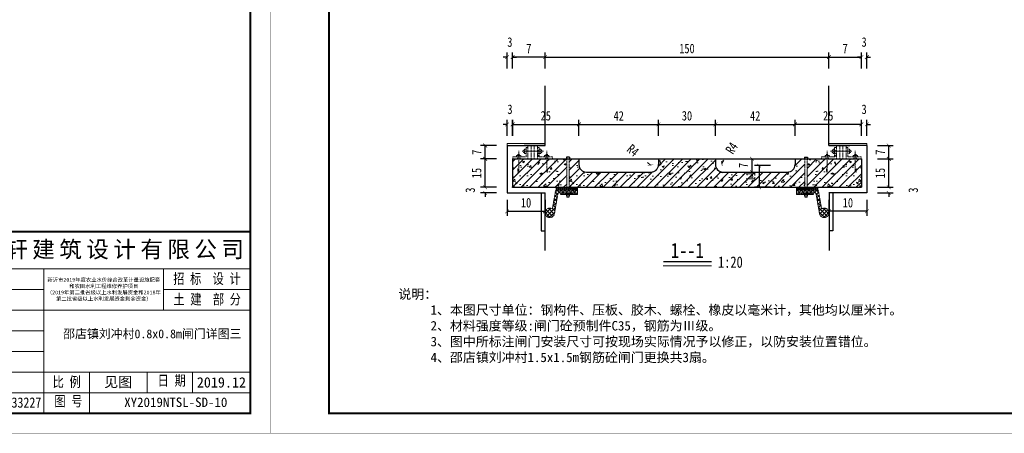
# Model space of a CAD drawing. Extents: x 36231 to 595326, y 3059 to 3871788.
# Tile 111 of 143: x 588297 to 588556, y 3866156 to 3866265. Entities that reach past the tile are written whole.
import ezdxf
from ezdxf.lldxf.tags import DXFTag

# ---------------------------------------------------------------- set-up
doc = ezdxf.new("R2010")
doc.units = 0
doc.header["$PDMODE"] = 32
doc.header["$PDSIZE"] = 0.2
doc.linetypes.add('HIDDEN', pattern=[0.375, 0.25, -0.125])
doc.layers.get('0').update_dxf_attribs({"linetype": 'CONTINUOUS'})
doc.layers.get('Defpoints').update_dxf_attribs({"linetype": 'CONTINUOUS'})
for name, color, linetype, lineweight in [('0.13文字', 3, 'CONTINUOUS', 13), ('BIAOZHU', 8, 'CONTINUOUS', 13), ('图框１', 5, 'CONTINUOUS', 60), ('文字', 7, 'CONTINUOUS', 15), ('文字层', 7, 'CONTINUOUS', 15), ('标注线', 7, 'CONTINUOUS', 18), ('粗实线', 1, 'CONTINUOUS', 40), ('细实线', 3, 'CONTINUOUS', 20), ('细线', 7, 'CONTINUOUS', 15), ('虚线', 251, 'HIDDEN', 15), ('轮廓线', 1, 'CONTINUOUS', 30), ('轮廓西线', 1, 'CONTINUOUS', 15)]:
    doc.layers.add(name, color=color, linetype=linetype, lineweight=lineweight)
doc.layers.add('图层4', color=255, linetype='CONTINUOUS')
doc.styles.add('-仿宋_GB2312', font='仿宋_GB2312_0.ttf')
doc.styles.add('HZTXT', font='仿宋_GB2312_0.ttf', dxfattribs={"width": 0.8, "height": 2.5})
doc.styles.add('LYJFS', font='times.ttf', dxfattribs={"width": 0.7})
tags = doc.linetypes.add('DASHDOT2', pattern=[0.5, 0.25, -0.125, 0, -0.125]).pattern_tags.tags
tags[10:11] = [DXFTag(74, 4), DXFTag(75, 0), DXFTag(340, '0'), DXFTag(46, 1.0), DXFTag(50, 0.0), DXFTag(44, 0.0), DXFTag(45, 0.0)]
tags[8:9] = [DXFTag(74, 4), DXFTag(75, 0), DXFTag(340, '0'), DXFTag(46, 1.0), DXFTag(50, 0.0), DXFTag(44, 0.0), DXFTag(45, 0.0)]
tags[6:7] = [DXFTag(74, 4), DXFTag(75, 0), DXFTag(340, '0'), DXFTag(46, 1.0), DXFTag(50, 0.0), DXFTag(44, 0.0), DXFTag(45, 0.0)]
tags[4:5] = [DXFTag(74, 4), DXFTag(75, 0), DXFTag(340, '0'), DXFTag(46, 1.0), DXFTag(50, 0.0), DXFTag(44, 0.0), DXFTag(45, 0.0)]
doc.dimstyles.new('工作室标准标注', dxfattribs={"dimtxt": 2.5, "dimasz": 1, "dimexe": 1.2, "dimexo": 1.5, "dimgap": 1, "dimtad": 1, "dimdec": 1, "dimzin": 0, "dimdsep": 46, "dimtxsty": 'HZTXT', "dimblk": 'ARCHTICK', "dimcen": 0.09, "dimadec": 0, "dimazin": 0, "dimtfac": 0.09, "dimtdec": 1, "dimtofl": 0, "dimtmove": 2, "dimatfit": 3, "dimldrblk": 'ARCHTICK', "dimfxl": 3, "dimfxlon": 1, "dimtolj": 1, "dimtzin": 0, "dimarcsym": 0})

# ---------------------------------------------------------------- blocks, each defined once
blk = doc.blocks.new('_ARCHTICK')
at = {"color": 0, "linetype": 'ByBlock', "const_width": 0.15}
blk.add_lwpolyline([(-0.5, -0.5), (0.5, 0.5)], dxfattribs=at)
blk = doc.blocks.new('*D1461')
at = {"layer": 'Defpoints', "color": 0, "lineweight": 13}
for p in [(588480.69, 3866225), (588481.77, 3866226.68)]:
    blk.add_point(p, dxfattribs=at)
at = {"layer": '细实线', "color": 0, "lineweight": -2}
for p, q in [((588481.77, 3866226.68), (588482.31, 3866227.52)), ((588480.6, 3866225), (588480.78, 3866225)), ((588480.69, 3866224.91), (588480.69, 3866225.09))]:
    blk.add_line(p, q, dxfattribs=at)
at = {"layer": '细实线', "color": 0, "lineweight": -2, "rotation": 237.3141806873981}
blk.add_blockref('_ARCHTICK', (588481.77, 3866226.68), dxfattribs=at)
at = {"layer": '细实线', "color": 0, "lineweight": 9, "insert": (588484.38, 3866230.75), "char_height": 2.5, "attachment_point": 5, "rotation": 57.3142, "style": 'HZTXT'}
blk.add_mtext('\\A1;R4', dxfattribs=at)
blk = doc.blocks.new('*D1462')
at = {"layer": 'Defpoints', "color": 0, "lineweight": 13}
for p in [(588462.98, 3866226.28), (588464.52, 3866225)]:
    blk.add_point(p, dxfattribs=at)
at = {"layer": '细实线', "color": 0, "lineweight": -2}
for p, q in [((588462.98, 3866226.28), (588462.21, 3866226.92)), ((588464.43, 3866225), (588464.61, 3866225)), ((588464.52, 3866224.91), (588464.52, 3866225.09))]:
    blk.add_line(p, q, dxfattribs=at)
at = {"layer": '细实线', "color": 0, "lineweight": -2, "rotation": 320.2444310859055}
blk.add_blockref('_ARCHTICK', (588462.98, 3866226.28), dxfattribs=at)
at = {"layer": '细实线', "color": 0, "lineweight": 9, "insert": (588458.35, 3866230.13), "char_height": 2.5, "attachment_point": 5, "rotation": 320.2444, "style": 'HZTXT'}
blk.add_mtext('\\A1;R4', dxfattribs=at)
blk = doc.blocks.new('*D1506')
at = {"layer": 'Defpoints', "color": 0, "lineweight": 13}
for p in [(588426.6, 3866220.41), (588419.37, 3866218.91), (588425.15, 3866218.91)]:
    blk.add_point(p, dxfattribs=at)
at = {"layer": '细实线', "color": 0, "lineweight": -2}
for p, q in [((588422.37, 3866220.41), (588418.17, 3866220.41)), ((588419.37, 3866220.41), (588419.37, 3866221.41)), ((588422.37, 3866218.91), (588418.17, 3866218.91)), ((588419.37, 3866218.91), (588419.37, 3866217.91))]:
    blk.add_line(p, q, dxfattribs=at)
for p, rotation in [((588419.37, 3866220.41), 270), ((588419.37, 3866218.91), 90)]:
    blk.add_blockref('_ARCHTICK', p, dxfattribs=dict(at, rotation=rotation))
at = {"layer": '细实线', "color": 0, "lineweight": 9, "insert": (588415.42, 3866219.66), "char_height": 2.5, "attachment_point": 5, "rotation": 90, "style": 'HZTXT'}
blk.add_mtext('\\A1;3', dxfattribs=at)
blk = doc.blocks.new('*D1465')
at = {"layer": 'Defpoints', "color": 0, "lineweight": 13}
for p in [(588426.6, 3866254.73), (588435.15, 3866231.41), (588426.6, 3866227.91)]:
    blk.add_point(p, dxfattribs=at)
at = {"layer": '细实线', "color": 0, "lineweight": -2}
for p, q in [((588426.6, 3866251.73), (588426.6, 3866255.93)), ((588435.15, 3866251.73), (588435.15, 3866255.93)), ((588435.15, 3866254.73), (588426.6, 3866254.73))]:
    blk.add_line(p, q, dxfattribs=at)
at = {"layer": '细实线', "color": 0, "lineweight": -2, "rotation": 180}
blk.add_blockref('_ARCHTICK', (588426.6, 3866254.73), dxfattribs=at)
at = {"layer": '细实线', "color": 0, "lineweight": -2}
blk.add_blockref('_ARCHTICK', (588435.15, 3866254.73), dxfattribs=at)
at = {"layer": '细实线', "color": 0, "lineweight": 9, "insert": (588430.88, 3866256.98), "char_height": 2.5, "attachment_point": 5, "style": 'HZTXT'}
blk.add_mtext('\\A1;7', dxfattribs=at)
blk = doc.blocks.new('*D1507')
at = {"layer": 'Defpoints', "color": 0, "lineweight": 13}
for p in [(588480.1, 3866227.91), (588482.1, 3866224.41), (588489.73, 3866224.41)]:
    blk.add_point(p, dxfattribs=at)
at = {"layer": '细实线', "color": 0, "lineweight": -2}
for p, q in [((588486.73, 3866227.91), (588490.93, 3866227.91)), ((588489.73, 3866227.91), (588489.73, 3866224.41)), ((588486.73, 3866224.41), (588490.93, 3866224.41))]:
    blk.add_line(p, q, dxfattribs=at)
for p, rotation in [((588489.73, 3866227.91), 90), ((588489.73, 3866224.41), 270)]:
    blk.add_blockref('_ARCHTICK', p, dxfattribs=dict(at, rotation=rotation))
at = {"layer": '细实线', "color": 0, "lineweight": 9, "insert": (588487.48, 3866226.16), "char_height": 2.5, "attachment_point": 5, "rotation": 90, "style": 'HZTXT'}
blk.add_mtext('\\A1;7', dxfattribs=at)
blk = doc.blocks.new('*D1484')
at = {"layer": 'Defpoints', "color": 0, "lineweight": 13}
for p in [(588426.6, 3866254.73), (588425.15, 3866231.41), (588426.6, 3866227.91)]:
    blk.add_point(p, dxfattribs=at)
at = {"layer": '细实线', "color": 0, "lineweight": -2}
for p, q in [((588425.15, 3866251.73), (588425.15, 3866255.93)), ((588426.6, 3866251.73), (588426.6, 3866255.93)), ((588425.15, 3866254.73), (588424.15, 3866254.73)), ((588426.6, 3866254.73), (588427.6, 3866254.73))]:
    blk.add_line(p, q, dxfattribs=at)
blk.add_blockref('_ARCHTICK', (588425.15, 3866254.73), dxfattribs=at)
at = {"layer": '细实线', "color": 0, "lineweight": -2, "rotation": 180}
blk.add_blockref('_ARCHTICK', (588426.6, 3866254.73), dxfattribs=at)
at = {"layer": '细实线', "color": 0, "lineweight": 9, "insert": (588425.88, 3866258.68), "char_height": 2.5, "attachment_point": 5, "style": 'HZTXT'}
blk.add_mtext('\\A1;3', dxfattribs=at)
blk = doc.blocks.new('*D1485')
at = {"layer": 'Defpoints', "color": 0, "lineweight": 13}
for p in [(588501.1, 3866237), (588501.1, 3866227.91), (588518.6, 3866227.91)]:
    blk.add_point(p, dxfattribs=at)
at = {"layer": '细实线', "color": 0, "lineweight": -2}
for p, q in [((588501.1, 3866234), (588501.1, 3866238.2)), ((588518.6, 3866234), (588518.6, 3866238.2)), ((588518.6, 3866237), (588501.1, 3866237))]:
    blk.add_line(p, q, dxfattribs=at)
at = {"layer": '细实线', "color": 0, "lineweight": -2, "rotation": 180}
blk.add_blockref('_ARCHTICK', (588501.1, 3866237), dxfattribs=at)
at = {"layer": '细实线', "color": 0, "lineweight": -2}
blk.add_blockref('_ARCHTICK', (588518.6, 3866237), dxfattribs=at)
at = {"layer": '细实线', "color": 0, "lineweight": 9, "insert": (588509.85, 3866239.25), "char_height": 2.5, "attachment_point": 5, "style": 'HZTXT'}
blk.add_mtext('\\A1;25', dxfattribs=at)
blk = doc.blocks.new('*D1539')
at = {"layer": 'Defpoints', "color": 0, "lineweight": 13}
for p in [(588510.05, 3866218.91), (588520.05, 3866218.91), (588510.05, 3866214.07)]:
    blk.add_point(p, dxfattribs=at)
at = {"layer": '细实线', "color": 0, "lineweight": -2}
for p, q in [((588510.05, 3866217.07), (588510.05, 3866212.87)), ((588520.05, 3866217.07), (588520.05, 3866212.87)), ((588520.05, 3866214.07), (588510.05, 3866214.07))]:
    blk.add_line(p, q, dxfattribs=at)
at = {"layer": '细实线', "color": 0, "lineweight": -2, "rotation": 180}
blk.add_blockref('_ARCHTICK', (588510.05, 3866214.07), dxfattribs=at)
at = {"layer": '细实线', "color": 0, "lineweight": -2}
blk.add_blockref('_ARCHTICK', (588520.05, 3866214.07), dxfattribs=at)
at = {"layer": '细实线', "color": 0, "lineweight": 9, "insert": (588515.05, 3866216.32), "char_height": 2.5, "attachment_point": 5, "style": 'HZTXT'}
blk.add_mtext('\\A1;10', dxfattribs=at)
blk = doc.blocks.new('*D1540')
at = {"layer": 'Defpoints', "color": 0, "lineweight": 13}
for p in [(588518.6, 3866220.41), (588520.05, 3866218.91), (588525.83, 3866218.91)]:
    blk.add_point(p, dxfattribs=at)
at = {"layer": '细实线', "color": 0, "lineweight": -2}
for p, q in [((588522.83, 3866220.41), (588527.03, 3866220.41)), ((588525.83, 3866220.41), (588525.83, 3866221.41)), ((588522.83, 3866218.91), (588527.03, 3866218.91)), ((588525.83, 3866218.91), (588525.83, 3866217.91))]:
    blk.add_line(p, q, dxfattribs=at)
for p, rotation in [((588525.83, 3866220.41), 270), ((588525.83, 3866218.91), 90)]:
    blk.add_blockref('_ARCHTICK', p, dxfattribs=dict(at, rotation=rotation))
at = {"layer": '细实线', "color": 0, "lineweight": 9, "insert": (588532.28, 3866219.66), "char_height": 2.5, "attachment_point": 5, "rotation": 90, "style": 'HZTXT'}
blk.add_mtext('\\A1;3', dxfattribs=at)
blk = doc.blocks.new('*D1486')
at = {"layer": 'Defpoints', "color": 0, "lineweight": 13}
for p in [(588518.6, 3866254.73), (588510.05, 3866231.41), (588518.6, 3866227.91)]:
    blk.add_point(p, dxfattribs=at)
at = {"layer": '细实线', "color": 0, "lineweight": -2}
for p, q in [((588510.05, 3866251.73), (588510.05, 3866255.93)), ((588518.6, 3866251.73), (588518.6, 3866255.93)), ((588510.05, 3866254.73), (588518.6, 3866254.73))]:
    blk.add_line(p, q, dxfattribs=at)
at = {"layer": '细实线', "color": 0, "lineweight": -2, "rotation": 180}
blk.add_blockref('_ARCHTICK', (588510.05, 3866254.73), dxfattribs=at)
at = {"layer": '细实线', "color": 0, "lineweight": -2}
blk.add_blockref('_ARCHTICK', (588518.6, 3866254.73), dxfattribs=at)
at = {"layer": '细实线', "color": 0, "lineweight": 9, "insert": (588514.33, 3866256.98), "char_height": 2.5, "attachment_point": 5, "style": 'HZTXT'}
blk.add_mtext('\\A1;7', dxfattribs=at)
blk = doc.blocks.new('*D1488')
at = {"layer": 'Defpoints', "color": 0, "lineweight": 13}
for p in [(588518.6, 3866254.73), (588520.05, 3866231.41), (588518.6, 3866227.91)]:
    blk.add_point(p, dxfattribs=at)
at = {"layer": '细实线', "color": 0, "lineweight": -2}
for p, q in [((588518.6, 3866251.73), (588518.6, 3866255.93)), ((588520.05, 3866251.73), (588520.05, 3866255.93)), ((588518.6, 3866254.73), (588517.6, 3866254.73)), ((588520.05, 3866254.73), (588521.05, 3866254.73))]:
    blk.add_line(p, q, dxfattribs=at)
blk.add_blockref('_ARCHTICK', (588518.6, 3866254.73), dxfattribs=at)
at = {"layer": '细实线', "color": 0, "lineweight": -2, "rotation": 180}
blk.add_blockref('_ARCHTICK', (588520.05, 3866254.73), dxfattribs=at)
at = {"layer": '细实线', "color": 0, "lineweight": 9, "insert": (588519.33, 3866258.68), "char_height": 2.5, "attachment_point": 5, "style": 'HZTXT'}
blk.add_mtext('\\A1;3', dxfattribs=at)
blk = doc.blocks.new('*D1489')
at = {"layer": 'Defpoints', "color": 0, "lineweight": 13}
for p in [(588520.05, 3866237), (588520.05, 3866231.41), (588518.6, 3866227.91)]:
    blk.add_point(p, dxfattribs=at)
at = {"layer": '细实线', "color": 0, "lineweight": -2}
for p, q in [((588518.6, 3866234), (588518.6, 3866238.2)), ((588520.05, 3866234), (588520.05, 3866238.2)), ((588518.6, 3866237), (588517.6, 3866237)), ((588520.05, 3866237), (588521.05, 3866237))]:
    blk.add_line(p, q, dxfattribs=at)
blk.add_blockref('_ARCHTICK', (588518.6, 3866237), dxfattribs=at)
at = {"layer": '细实线', "color": 0, "lineweight": -2, "rotation": 180}
blk.add_blockref('_ARCHTICK', (588520.05, 3866237), dxfattribs=at)
at = {"layer": '细实线', "color": 0, "lineweight": 9, "insert": (588519.33, 3866240.95), "char_height": 2.5, "attachment_point": 5, "style": 'HZTXT'}
blk.add_mtext('\\A1;3', dxfattribs=at)
blk = doc.blocks.new('*D1490')
at = {"layer": 'Defpoints', "color": 0, "lineweight": 13}
for p in [(588426.65, 3866237), (588425.15, 3866231.41), (588426.65, 3866227.91)]:
    blk.add_point(p, dxfattribs=at)
at = {"layer": '细实线', "color": 0, "lineweight": -2}
for p, q in [((588425.15, 3866234), (588425.15, 3866238.2)), ((588426.65, 3866234), (588426.65, 3866238.2)), ((588425.15, 3866237), (588424.15, 3866237)), ((588426.65, 3866237), (588427.65, 3866237))]:
    blk.add_line(p, q, dxfattribs=at)
blk.add_blockref('_ARCHTICK', (588425.15, 3866237), dxfattribs=at)
at = {"layer": '细实线', "color": 0, "lineweight": -2, "rotation": 180}
blk.add_blockref('_ARCHTICK', (588426.65, 3866237), dxfattribs=at)
at = {"layer": '细实线', "color": 0, "lineweight": 9, "insert": (588425.9, 3866240.95), "char_height": 2.5, "attachment_point": 5, "style": 'HZTXT'}
blk.add_mtext('\\A1;3', dxfattribs=at)
blk = doc.blocks.new('*D1542')
at = {"layer": 'Defpoints', "color": 0, "lineweight": 13}
for p in [(588501.08, 3866226.11), (588491.64, 3866220.41), (588518.6, 3866220.41)]:
    blk.add_point(p, dxfattribs=at)
at = {"layer": '细实线', "color": 0, "lineweight": -2}
for p, q in [((588494.64, 3866226.11), (588490.44, 3866226.11)), ((588491.64, 3866226.11), (588491.64, 3866220.41)), ((588494.64, 3866220.41), (588490.44, 3866220.41))]:
    blk.add_line(p, q, dxfattribs=at)
for p, rotation in [((588491.64, 3866226.11), 90), ((588491.64, 3866220.41), 270)]:
    blk.add_blockref('_ARCHTICK', p, dxfattribs=dict(at, rotation=rotation))
at = {"layer": '细实线', "color": 0, "lineweight": 9, "insert": (588489.39, 3866223.26), "char_height": 2.5, "attachment_point": 5, "rotation": 90, "style": 'HZTXT'}
blk.add_mtext('\\A1;11', dxfattribs=at)
blk = doc.blocks.new('eesz')
at = {"layer": '图框１', "color": 7, "const_width": 0.467}
blk.add_lwpolyline([(25244.5, -497.6), (25244.5, -1980.6), (27344.5, -1980.6), (27344.5, -497.6)], close=True, dxfattribs=at)
blk.add_lwpolyline([(25244.5, -497.6), (25244.5, -1980.6), (27344.5, -1980.6), (27344.5, -497.6)], close=True, dxfattribs=at)
at = {"layer": '图框１', "color": 5, "const_width": 0.467}
blk.add_lwpolyline([(25244.5, -497.6), (25244.5, -1980.6), (27344.5, -1980.6), (27344.5, -497.6)], close=True, dxfattribs=at)
at = {"layer": '图框１', "color": 7}
blk.add_lwpolyline([(25322.3, -518.3, 3.11, 3.11, 0), (27318.5, -518.3, 2.59, 2.59, 0), (27318.5, -1954.6, 2.59, 2.59, 0), (25322.3, -1954.6, 2.59, 2.59, 0)], format="xyseb", close=True, dxfattribs=at)
blk.add_lwpolyline([(25322.3, -518.3, 3.11, 3.11, 0), (27318.5, -518.3, 2.59, 2.59, 0), (27318.5, -1954.6, 2.59, 2.59, 0), (25322.3, -1954.6, 2.59, 2.59, 0)], format="xyseb", close=True, dxfattribs=at)
at = {"layer": '图框１', "color": 5}
blk.add_lwpolyline([(25322.3, -518.3, 3.11, 3.11, 0), (27318.5, -518.3, 2.59, 2.59, 0), (27318.5, -1954.6, 2.59, 2.59, 0), (25322.3, -1954.6, 2.59, 2.59, 0)], format="xyseb", close=True, dxfattribs=at)
at = {"layer": '细线', "color": 7}
for p, q in [((26850.3, -1715.1), (27318.5, -1715.1)), ((26850.3, -1764.1), (27318.5, -1764.1)), ((27046.3, -1764.1), (27046.3, -1954.6)), ((27204.2, -1764.1), (27204.2, -1818.5)), ((26850.3, -1791.3), (27046.3, -1791.3)), ((27204.2, -1791.3), (27318.5, -1791.3)), ((26850.3, -1818.5), (27318.5, -1818.5)), ((26850.3, -1845.7), (27046.3, -1845.7)), ((26850.3, -1873), (27046.3, -1873)), ((26850.3, -1900.2), (27318.5, -1900.2)), ((27106.2, -1900.2), (27106.2, -1954.6)), ((27182.4, -1900.2), (27182.4, -1927.4)), ((27242.3, -1900.2), (27242.3, -1927.4)), ((26850.3, -1927.4), (27318.5, -1927.4))]:
    blk.add_line(p, q, dxfattribs=at)
at = {"layer": '细线', "color": 7, "const_width": 2.72}
blk.add_lwpolyline([(27318.5, -1715.1), (26850.3, -1715.1), (26850.3, -1954.6)], dxfattribs=at)
at = {"layer": '文字', "color": 7, "line_spacing_factor": 0.5, "style": '-仿宋_GB2312'}
for s, insert, char_height, width, attachment_point in [('{\\fSimSun|b0|i0|c134|p2;\\T1.2;\\C256;四川万鼎轩建筑设计有限公司}', (27084.4, -1739.6), 21.778, 468.222, 5), ('{\\W0.8;招 标  设 计}', (27261.3, -1777.7), 13.611, 114.153, 5), ('{\\W0.8;土 建  部 分}', (27261.7, -1804.9), 13.611, 114.902, 5), ('{\\W0.8;比 例}', (27076.3, -1913.8), 13.611, 59.889, 5), ('见图', (27144.3, -1913.8), 13.61, 76.222, 5), ('{\\W0.8;日 期}', (27196.2, -1904.4), 13.611, 54.508, 1), ('2019.12', (27280.4, -1913.8), 13.61, 76.222, 5), ('{\\W0.85;设计证书编号：A251033227}', (26948.3, -1941), 13.611, 196, 5), ('{\\W0.8;图 号}', (27060.1, -1931.7), 13.611, 54.508, 1)]:
    blk.add_mtext(s, dxfattribs=dict(at, insert=insert, char_height=char_height, width=width, attachment_point=attachment_point))
at = {"layer": '文字', "color": 7, "insert": (27125.3, -1791.3), "char_height": 5, "width": 157.889, "attachment_point": 5, "style": '-仿宋_GB2312'}
blk.add_mtext('新沂市2019年度农业水价综合改革计量设施配套\\P和农田水利工程维修养护项目\\P（2019年第二批省级以上水利发展资金和2018年\\P第二批省级以上水利发展资金剩余资金）', dxfattribs=at)

msp = doc.modelspace()

# ---------------------------------------------------------------- hatches: boundary and pattern name
at = {"layer": 'BIAOZHU'}
h = msp.add_hatch(dxfattribs=at)
h.set_pattern_fill('AR-CONC', color=256, scale=0.03, style=0)
h.set_pattern_definition([(50, (588426.6012, 3866220.4123), (5.4655, -0.4782), [0.5715, -6.2865]), (355, (588426.601, 3866220.4123), (-1.0573, 5.7317), [0.4572, -5.0292]), (100.45, (588427.0567, 3866220.3724), (4.4083, 5.2535), [0.4857, -5.3427]), (46.184, (588426.601, 3866221.936), (8.1324, -1.2613), [0.8572, -9.4297]), (96.636, (588427.279, 3866221.831), (7.122, 7.4228), [0.7286, -8.014]), (351.184, (588426.601, 3866221.936), (7.122, 7.4228), [0.6858, -7.5438]), (21, (588427.3632, 3866221.5553), (4.5484, -3.068), [0.5715, -6.2865]), (326, (588427.363, 3866221.5553), (1.854, 5.5256), [0.4572, -5.0292]), (71.45, (588427.7423, 3866221.2996), (6.4025, 2.4577), [0.4857, -5.3427]), (37.5, (588426.6012, 3866220.4123), (0.09266, 2.53665), [0, -4.96824, 0, -5.1054, 0, -5.04825]), (7.5, (588426.6012, 3866220.4123), (2.0046, 3.0054), [0, -2.91084, 0, -4.85394, 0, -1.92405]), (327.5, (588424.902, 3866220.4123), (4.06772, -0.17186), [0, -1.905, 0, -5.9436, 0, -7.8867]), (317.5, (588424.14, 3866220.4123), (4.4439, 0.7628), [0, -2.4765, 0, -3.94716, 0, -5.6007])])
h.paths.add_polyline_path([(588440.92, 3866220.41), (588440.92, 3866227.91), (588426.6, 3866227.91), (588426.6, 3866220.41)])
h = msp.add_hatch(dxfattribs=at)
h.set_pattern_fill('AR-CONC', color=256, scale=0.03, style=0)
h.set_pattern_definition([(50, (588441.517, 3866220.4123), (5.46554, -0.47817), [0.5715, -6.2865]), (355, (588441.517, 3866220.4123), (-1.0573, 5.7317), [0.4572, -5.0292]), (100.451, (588441.9724, 3866220.3724), (4.40828, 5.2535), [0.4857, -5.3427]), (46.184, (588441.517, 3866221.936), (8.1324, -1.2613), [0.85725, -9.42975]), (96.636, (588442.195, 3866221.831), (7.1221, 7.4228), [0.72855, -8.01405]), (351.184, (588441.517, 3866221.936), (7.1221, 7.4228), [0.6858, -7.5438]), (21, (588442.279, 3866221.5553), (4.54845, -3.06797), [0.5715, -6.2865]), (326, (588442.279, 3866221.5553), (1.85406, 5.52564), [0.4572, -5.0292]), (71.451, (588442.658, 3866221.2996), (6.4025, 2.4577), [0.4857, -5.3427]), (37.5, (588441.517, 3866220.4123), (0.09266, 2.53665), [0, -4.96824, 0, -5.1054, 0, -5.04825]), (7.5, (588441.517, 3866220.4123), (2.00459, 3.00542), [0, -2.91084, 0, -4.85394, 0, -1.92405]), (327.5, (588439.8177, 3866220.4123), (4.06772, -0.17186), [0, -1.905, 0, -5.9436, 0, -7.8867]), (317.5, (588439.0557, 3866220.4123), (4.44388, 0.7628), [0, -2.4765, 0, -3.94716, 0, -5.6007])])
h.paths.add_polyline_path([(588503.69, 3866220.41), (588503.69, 3866227.91), (588501.1, 3866227.91), (588501.1, 3866226.41, -0.414214), (588499.1, 3866224.41), (588482.1, 3866224.41, -0.414214), (588480.1, 3866226.41), (588480.1, 3866227.91), (588465.1, 3866227.91), (588465.1, 3866226.41, -0.414214), (588463.1, 3866224.41), (588446.1, 3866224.41, -0.414214), (588444.1, 3866226.41), (588444.1, 3866227.91), (588441.52, 3866227.91), (588441.52, 3866220.41), (588443.72, 3866220.41)])
h = msp.add_hatch(dxfattribs=at)
h.set_pattern_fill('AR-CONC', color=256, scale=0.03, style=0)
h.set_pattern_definition([(130, (588518.6012, 3866220.4123), (-5.4655, -0.4782), [0.5715, -6.2865]), (185, (588518.601, 3866220.4123), (1.0573, 5.7317), [0.4572, -5.0292]), (79.55, (588518.146, 3866220.3724), (-4.4083, 5.2535), [0.4857, -5.3427]), (133.816, (588518.601, 3866221.936), (-8.1324, -1.2613), [0.8572, -9.4297]), (83.364, (588517.9235, 3866221.831), (-7.122, 7.4228), [0.7286, -8.014]), (188.816, (588518.601, 3866221.936), (-7.122, 7.4228), [0.6858, -7.5438]), (159, (588517.8392, 3866221.5553), (-4.5484, -3.068), [0.5715, -6.2865]), (214, (588517.839, 3866221.5553), (-1.854, 5.5256), [0.4572, -5.0292]), (108.55, (588517.46, 3866221.2996), (-6.4025, 2.4577), [0.4857, -5.3427]), (142.5, (588518.6012, 3866220.4123), (-0.09266, 2.53665), [0, -4.96824, 0, -5.1054, 0, -5.04825]), (172.5, (588518.6012, 3866220.4123), (-2.0046, 3.0054), [0, -2.91084, 0, -4.85394, 0, -1.92405]), (212.5, (588520.3005, 3866220.4123), (-4.06772, -0.17186), [0, -1.905, 0, -5.9436, 0, -7.8867]), (222.5, (588521.0625, 3866220.4123), (-4.4439, 0.7628), [0, -2.4765, 0, -3.94716, 0, -5.6007])])
h.paths.add_polyline_path([(588504.29, 3866220.41), (588504.29, 3866227.91), (588518.6, 3866227.91), (588518.6, 3866220.41)])
at = {"layer": '细实线', "lineweight": 13}
h = msp.add_hatch(dxfattribs=at)
h.set_pattern_fill('ANSI31', color=8, scale=0.5, style=0)
h.set_pattern_definition([(45, (588426.6012, 3866220.4123), (-1.12253, 1.12253), [])])
h.paths.add_polyline_path([(588440.92, 3866220.41), (588440.92, 3866227.91), (588426.6, 3866227.91), (588426.6, 3866220.41)])
h = msp.add_hatch(dxfattribs=at)
h.set_pattern_fill('ANSI31', color=8, scale=0.5, style=0)
h.set_pattern_definition([(45, (588441.5169, 3866220.4123), (-1.122532, 1.122532), [])])
h.paths.add_polyline_path([(588503.69, 3866220.41), (588503.69, 3866227.91), (588501.1, 3866227.91), (588501.1, 3866226.41, -0.414214), (588499.1, 3866224.41), (588482.1, 3866224.41, -0.414214), (588480.1, 3866226.41), (588480.1, 3866227.91), (588465.1, 3866227.91), (588465.1, 3866226.41, -0.414214), (588463.1, 3866224.41), (588446.1, 3866224.41, -0.414214), (588444.1, 3866226.41), (588444.1, 3866227.91), (588441.52, 3866227.91), (588441.52, 3866220.41), (588443.72, 3866220.41)])
h = msp.add_hatch(dxfattribs=at)
h.set_pattern_fill('ANSI31', color=8, scale=0.5, style=0)
h.set_pattern_definition([(45, (590772.8679, 3868363.7537), (-1.122532, 1.122532), [])])
h.paths.add_polyline_path([(588504.29, 3866220.41), (588504.29, 3866227.91), (588518.6, 3866227.91), (588518.6, 3866220.41)])
at = {"layer": '虚线', "ltscale": 0.1}
h = msp.add_hatch(dxfattribs=at)
h.set_pattern_fill('ANSI31', scale=0.15, angle=90, style=0)
h.set_pattern_definition([(135, (587362.94498, 3865488.7082), (-0.3367596, -0.3367596), [])])
h.paths.add_polyline_path([(588433.65, 3866230.41), (588433.15, 3866230.41), (588433.15, 3866228.41), (588433.65, 3866228.41)])
h = msp.add_hatch(dxfattribs=at)
h.set_pattern_fill('ANSI31', scale=0.15, angle=90, style=0)
h.set_pattern_definition([(45, (589582.2575, 3865488.7082), (0.3367596, -0.3367596), [])])
h.paths.add_polyline_path([(588511.55, 3866230.41), (588512.05, 3866230.41), (588512.05, 3866228.41), (588511.55, 3866228.41)])
h = msp.add_hatch(dxfattribs=at)
h.set_pattern_fill('ANSI37', scale=0.45, angle=180, style=0)
h.set_pattern_definition([(135, (585127.2105, 3865605.8655), (0.5051394, 0.5051394), []), (45, (585127.2105, 3865605.8655), (0.5051394, -0.5051394), [])])
h.paths.add_polyline_path([(588437.63, 3866213.45, -3.353267), (588437.09, 3866214.7), (588437.97, 3866219.66), (588443.72, 3866219.66), (588443.72, 3866218.91), (588438.6, 3866218.91)])
h = msp.add_hatch(dxfattribs=at)
h.set_pattern_fill('_USER', scale=0.375, angle=135, style=0, double=1, pattern_type=0)
h.set_pattern_definition([(225, (587091.76506, 3865752.7232), (-0.26516504, 0.26516504), []), (135, (587091.76506, 3865752.7232), (0.26516504, 0.26516504), [])])
h.paths.add_polyline_path([(588438.12, 3866219.66), (588438.12, 3866220.41), (588443.72, 3866220.41), (588443.72, 3866219.66)])
h = msp.add_hatch(dxfattribs=at)
h.set_pattern_fill('_USER', scale=0.375, angle=135, style=0, double=1, pattern_type=0)
h.set_pattern_definition([(315, (589853.43743, 3865752.7232), (0.26516504, 0.26516504), []), (45, (589853.43743, 3865752.7232), (-0.26516504, 0.26516504), [])])
h.paths.add_polyline_path([(588507.09, 3866219.66), (588507.09, 3866220.41), (588501.49, 3866220.41), (588501.49, 3866219.66)])
h = msp.add_hatch(dxfattribs=at)
h.set_pattern_fill('ANSI37', scale=0.45, angle=180, style=0)
h.set_pattern_definition([(45, (591817.992, 3865605.8655), (-0.5051394, 0.5051394), []), (135, (591817.992, 3865605.8655), (-0.5051394, -0.5051394), [])])
h.paths.add_polyline_path([(588507.57, 3866213.45, 3.353267), (588508.11, 3866214.7), (588507.24, 3866219.66), (588501.49, 3866219.66), (588501.49, 3866218.91), (588506.61, 3866218.91)])
h = msp.add_hatch(dxfattribs=at)
h.set_pattern_fill('ANSI31', scale=0.1, angle=180, style=0)
h.set_pattern_definition([(135, (587091.76506, 3865754.86243), (0.2245064, 0.2245064), [])])
h.paths.add_polyline_path([(588443.72, 3866218.51), (588439.22, 3866218.51), (588439.22, 3866218.91), (588443.72, 3866218.91)])
h = msp.add_hatch(dxfattribs=at)
h.set_pattern_fill('ANSI31', scale=0.1, angle=180, style=0)
h.set_pattern_definition([(45, (589853.43743, 3865754.86243), (-0.2245064, 0.2245064), [])])
h.paths.add_polyline_path([(588501.49, 3866218.51), (588505.99, 3866218.51), (588505.99, 3866218.91), (588501.49, 3866218.91)])

# ---------------------------------------------------------------- linework, layer by layer
at = {"color": 7}
for p, q in [((588434.15, 3866218.91), (588434.15, 3866208.91)), ((588511.05, 3866218.91), (588511.05, 3866208.91)), ((588434.15, 3866208.91), (588435.15, 3866208.91)), ((588511.05, 3866208.91), (588510.05, 3866208.91))]:
    msp.add_line(p, q, dxfattribs=at)
at = {"layer": '图层4', "color": 7}
for p, q in [((588440.82, 3866228.31), (588440.82, 3866227.91)), ((588441.62, 3866228.31), (588440.82, 3866228.31)), ((588441.62, 3866228.31), (588441.62, 3866227.91)), ((588503.59, 3866228.31), (588504.39, 3866228.31)), ((588503.59, 3866228.31), (588503.59, 3866227.91)), ((588504.39, 3866228.31), (588504.39, 3866227.91))]:
    msp.add_line(p, q, dxfattribs=at)
at = {"layer": '标注线', "color": 7}
msp.add_line((588466.36, 3866199.73), (588479.07, 3866199.73), dxfattribs=at)
at = {"layer": '标注线', "color": 7, "const_width": 0.4}
msp.add_lwpolyline([(588466.36, 3866200.81), (588479.07, 3866200.81)], dxfattribs=at)
at = {"layer": '细实线', "color": 1, "linetype": 'DASHDOT2', "ltscale": 2}
for p, q in [((588434.74, 3866229.91), (588429.15, 3866229.91)), ((588510.47, 3866229.91), (588516.06, 3866229.91))]:
    msp.add_line(p, q, dxfattribs=at)
at = {"layer": '虚线', "color": 7, "ltscale": 0.1}
for p, q in [((588428.21, 3866229.99), (588428.21, 3866224.5)), ((588429.47, 3866229.6), (588429.47, 3866230.22)), ((588429.75, 3866230.22), (588429.47, 3866230.22)), ((588429.75, 3866230.47), (588430.15, 3866230.47)), ((588429.75, 3866229.35), (588429.75, 3866230.47)), ((588430.15, 3866228.41), (588430.15, 3866230.91)), ((588430.65, 3866230.91), (588430.15, 3866230.91)), ((588430.65, 3866227.91), (588430.65, 3866231.41)), ((588431.48, 3866231.41), (588431.48, 3866227.91)), ((588432.32, 3866231.41), (588432.32, 3866227.91)), ((588433.15, 3866227.91), (588433.15, 3866231.41)), ((588433.15, 3866230.91), (588433.65, 3866230.91)), ((588433.65, 3866228.41), (588433.65, 3866230.91)), ((588434.05, 3866230.47), (588433.65, 3866230.47)), ((588434.05, 3866229.35), (588434.05, 3866230.47)), ((588434.05, 3866230.22), (588434.33, 3866230.22)), ((588434.33, 3866229.6), (588434.33, 3866230.22)), ((588435.59, 3866229.99), (588435.59, 3866224.5)), ((588509.61, 3866229.99), (588509.61, 3866224.5)), ((588510.87, 3866229.6), (588510.87, 3866230.22)), ((588511.15, 3866230.22), (588510.87, 3866230.22)), ((588511.15, 3866230.47), (588511.55, 3866230.47)), ((588511.15, 3866229.35), (588511.15, 3866230.47)), ((588512.05, 3866230.91), (588511.55, 3866230.91)), ((588511.55, 3866228.41), (588511.55, 3866230.91)), ((588512.05, 3866227.91), (588512.05, 3866231.41)), ((588512.88, 3866231.41), (588512.88, 3866227.91)), ((588513.72, 3866231.41), (588513.72, 3866227.91)), ((588514.55, 3866227.91), (588514.55, 3866231.41)), ((588514.55, 3866230.91), (588515.05, 3866230.91)), ((588515.05, 3866228.41), (588515.05, 3866230.91)), ((588515.45, 3866230.47), (588515.05, 3866230.47)), ((588515.45, 3866229.35), (588515.45, 3866230.47)), ((588515.45, 3866230.22), (588515.73, 3866230.22)), ((588515.73, 3866229.6), (588515.73, 3866230.22)), ((588516.99, 3866229.99), (588516.99, 3866224.5)), ((588430.15, 3866228.41), (588426.65, 3866228.41)), ((588426.65, 3866227.91), (588426.65, 3866228.41)), ((588427.65, 3866228.81), (588427.65, 3866228.41)), ((588427.65, 3866228.81), (588428.78, 3866228.81)), ((588427.65, 3866228.41), (588428.78, 3866228.41)), ((588427.86, 3866227.91), (588427.86, 3866228.41)), ((588427.86, 3866227.91), (588427.86, 3866228.41)), ((588427.9, 3866229.09), (588428.53, 3866229.09)), ((588427.9, 3866228.81), (588427.9, 3866229.09)), ((588428.53, 3866228.81), (588428.53, 3866229.09)), ((588428.56, 3866227.91), (588428.56, 3866228.41)), ((588428.78, 3866228.81), (588428.78, 3866228.41)), ((588429.75, 3866229.6), (588429.47, 3866229.6)), ((588429.75, 3866229.35), (588430.15, 3866229.35)), ((588434.05, 3866229.35), (588433.65, 3866229.35)), ((588433.65, 3866228.41), (588437.15, 3866228.41)), ((588434.05, 3866229.6), (588434.33, 3866229.6)), ((588435.03, 3866228.81), (588435.03, 3866228.41)), ((588436.15, 3866228.81), (588435.03, 3866228.81)), ((588436.15, 3866228.41), (588435.03, 3866228.41)), ((588435.24, 3866227.91), (588435.24, 3866228.41)), ((588435.9, 3866229.09), (588435.28, 3866229.09)), ((588435.28, 3866228.81), (588435.28, 3866229.09)), ((588435.9, 3866228.81), (588435.9, 3866229.09)), ((588435.94, 3866227.91), (588435.94, 3866228.41)), ((588435.94, 3866227.91), (588435.94, 3866228.41)), ((588436.15, 3866228.81), (588436.15, 3866228.41)), ((588436.35, 3866227.51), (588436.35, 3866227.51)), ((588437.15, 3866227.91), (588437.15, 3866228.41)), ((588440.92, 3866227.91), (588440.92, 3866220.41)), ((588441.52, 3866227.91), (588441.52, 3866220.41)), ((588503.69, 3866227.91), (588503.69, 3866220.41)), ((588504.29, 3866227.91), (588504.29, 3866220.41)), ((588508.05, 3866227.91), (588508.05, 3866228.41)), ((588511.55, 3866228.41), (588508.05, 3866228.41)), ((588508.86, 3866227.51), (588508.86, 3866227.51)), ((588509.05, 3866228.81), (588509.05, 3866228.41)), ((588509.05, 3866228.81), (588510.18, 3866228.81)), ((588509.05, 3866228.41), (588510.18, 3866228.41)), ((588509.26, 3866227.91), (588509.26, 3866228.41)), ((588509.26, 3866227.91), (588509.26, 3866228.41)), ((588509.3, 3866229.09), (588509.93, 3866229.09)), ((588509.3, 3866228.81), (588509.3, 3866229.09)), ((588509.93, 3866228.81), (588509.93, 3866229.09)), ((588509.96, 3866227.91), (588509.96, 3866228.41)), ((588510.18, 3866228.81), (588510.18, 3866228.41)), ((588511.15, 3866229.6), (588510.87, 3866229.6)), ((588511.15, 3866229.35), (588511.55, 3866229.35)), ((588515.45, 3866229.35), (588515.05, 3866229.35)), ((588515.05, 3866228.41), (588518.55, 3866228.41)), ((588515.45, 3866229.6), (588515.73, 3866229.6)), ((588516.43, 3866228.81), (588516.43, 3866228.41)), ((588517.55, 3866228.81), (588516.43, 3866228.81)), ((588517.55, 3866228.41), (588516.43, 3866228.41)), ((588516.64, 3866227.91), (588516.64, 3866228.41)), ((588517.3, 3866229.09), (588516.68, 3866229.09)), ((588516.68, 3866228.81), (588516.68, 3866229.09)), ((588517.3, 3866228.81), (588517.3, 3866229.09)), ((588517.34, 3866227.91), (588517.34, 3866228.41)), ((588517.34, 3866227.91), (588517.34, 3866228.41)), ((588517.55, 3866228.81), (588517.55, 3866228.41)), ((588518.55, 3866227.91), (588518.55, 3866228.41)), ((588428, 3866224.5), (588428, 3866225.48)), ((588435.8, 3866224.5), (588435.8, 3866225.48)), ((588509.4, 3866224.5), (588509.4, 3866225.48)), ((588517.2, 3866224.5), (588517.2, 3866225.48)), ((588437.09, 3866214.7), (588437.97, 3866219.66)), ((588443.72, 3866219.66), (588437.97, 3866219.66)), ((588438.12, 3866220.41), (588438.12, 3866219.66)), ((588443.72, 3866220.41), (588438.12, 3866220.41)), ((588438.12, 3866219.66), (588443.72, 3866219.66)), ((588443.72, 3866219.66), (588443.72, 3866220.41)), ((588443.72, 3866218.51), (588443.72, 3866219.66)), ((588501.49, 3866220.41), (588507.09, 3866220.41)), ((588501.49, 3866219.66), (588501.49, 3866220.41)), ((588501.49, 3866218.51), (588501.49, 3866219.66)), ((588501.49, 3866219.66), (588507.24, 3866219.66)), ((588507.09, 3866219.66), (588501.49, 3866219.66)), ((588507.09, 3866220.41), (588507.09, 3866219.66)), ((588508.11, 3866214.7), (588507.24, 3866219.66)), ((588437.63, 3866213.45), (588438.6, 3866218.91)), ((588443.72, 3866218.91), (588438.6, 3866218.91)), ((588439.22, 3866218.91), (588439.22, 3866218.51)), ((588443.72, 3866218.51), (588439.22, 3866218.51)), ((588440.82, 3866218.11), (588440.82, 3866218.51)), ((588441.62, 3866218.11), (588440.82, 3866218.11)), ((588440.92, 3866218.11), (588440.92, 3866217.84)), ((588440.92, 3866217.84), (588441.52, 3866217.84)), ((588441.52, 3866218.11), (588441.52, 3866217.84)), ((588441.62, 3866218.11), (588441.62, 3866218.51)), ((588501.49, 3866218.91), (588506.61, 3866218.91)), ((588501.49, 3866218.51), (588505.99, 3866218.51)), ((588503.59, 3866218.11), (588503.59, 3866218.51)), ((588503.59, 3866218.11), (588504.39, 3866218.11)), ((588503.69, 3866218.11), (588503.69, 3866217.84)), ((588504.29, 3866217.84), (588503.69, 3866217.84)), ((588504.29, 3866218.11), (588504.29, 3866217.84)), ((588504.39, 3866218.11), (588504.39, 3866218.51)), ((588505.99, 3866218.91), (588505.99, 3866218.51)), ((588507.57, 3866213.45), (588506.61, 3866218.91))]:
    msp.add_line(p, q, dxfattribs=at)
for centre, radius, start, end in [((588428.11, 3866224.5), 0.106, 180, 0), ((588435.7, 3866224.5), 0.106, 180, 0), ((588509.51, 3866224.5), 0.106, 180, 0), ((588517.1, 3866224.5), 0.106, 180, 0), ((588436.4, 3866213.66), 1.25, 56.4218, 350), ((588508.8, 3866213.66), 1.25, 190, 123.5782)]:
    msp.add_arc(centre, radius, start, end, dxfattribs=at)
at = {"layer": '轮廓线', "color": 7}
msp.add_line((588466.6, 3866227.91), (588478.6, 3866227.91), dxfattribs=at)
at = {"layer": '轮廓西线', "color": 4, "lineweight": 30}
for p, q in [((588435.15, 3866231.41), (588435.15, 3866247.18)), ((588510.05, 3866231.41), (588510.05, 3866247.18)), ((588425.15, 3866231.41), (588435.15, 3866231.41)), ((588425.15, 3866231.41), (588425.15, 3866218.91)), ((588425.15, 3866231.41), (588435.15, 3866231.41)), ((588435.15, 3866231.41), (588429.61, 3866231.41)), ((588520.05, 3866231.41), (588510.05, 3866231.41)), ((588510.05, 3866231.41), (588515.6, 3866231.41)), ((588520.05, 3866231.41), (588510.05, 3866231.41)), ((588520.05, 3866231.41), (588520.05, 3866218.91)), ((588426.6, 3866227.91), (588426.6, 3866220.41)), ((588426.6, 3866227.91), (588518.6, 3866227.91)), ((588444.1, 3866227.91), (588444.1, 3866226.41)), ((588465.1, 3866227.91), (588465.1, 3866226.41)), ((588480.1, 3866227.91), (588480.1, 3866226.41)), ((588501.1, 3866227.91), (588501.1, 3866226.41)), ((588518.6, 3866227.91), (588518.6, 3866220.41)), ((588446.1, 3866224.41), (588463.1, 3866224.41)), ((588482.1, 3866224.41), (588499.1, 3866224.41)), ((588426.6, 3866220.41), (588518.6, 3866220.41)), ((588425.15, 3866218.91), (588435.15, 3866218.91)), ((588435.1, 3866218.91), (588435.1, 3866203.73)), ((588520.05, 3866218.91), (588510.05, 3866218.91)), ((588510.1, 3866218.91), (588510.1, 3866203.73))]:
    msp.add_line(p, q, dxfattribs=at)
at = {"layer": '轮廓西线', "color": 7, "lineweight": 15}
for p, q in [((588425.15, 3866231.91), (588435.15, 3866231.91)), ((588425.15, 3866231.41), (588425.15, 3866231.91)), ((588520.05, 3866231.91), (588510.05, 3866231.91)), ((588520.05, 3866231.41), (588520.05, 3866231.91))]:
    msp.add_line(p, q, dxfattribs=at)
at = {"layer": '轮廓西线', "color": 4, "lineweight": 30}
for centre, start, end in [((588446.1, 3866226.41), 180, 270), ((588463.1, 3866226.41), 270, 0), ((588482.1, 3866226.41), 180, 270), ((588499.1, 3866226.41), 270, 0)]:
    msp.add_arc(centre, 2, start, end, dxfattribs=at)

# ---------------------------------------------------------------- block references
at = {"layer": '文字层', "xscale": 0.1999999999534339, "yscale": 0.2000000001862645, "zscale": 0.2}
for p in [(582893.71, 3866551.7), (583313.71, 3866551.7)]:
    msp.add_blockref('eesz', p, dxfattribs=at)

# ---------------------------------------------------------------- texts
at = {"layer": '0.13文字', "color": 0, "linetype": 'Continuous', "lineweight": 13, "insert": (588324.15, 3866164.97), "char_height": 2.5, "width": 66.6611, "attachment_point": 1, "style": 'LYJFS'}
msp.add_mtext('{\\fFangSong_GB2312|b0|i0|c134|p49;\\W1;XY2019NTSL-SD-10}', dxfattribs=at)
at = {"layer": '文字', "color": 7, "insert": (588308.04, 3866182.91), "char_height": 2.3, "width": 72.3832, "attachment_point": 1, "style": '-仿宋_GB2312'}
msp.add_mtext('\\A1;邵店镇刘冲村{\\A0;0.8x0.8m闸门详图三}', dxfattribs=at)
at = {"layer": '粗实线', "insert": (588396.46, 3866193.48), "char_height": 2.5, "width": 196.2689, "attachment_point": 1, "style": '-仿宋_GB2312'}
msp.add_mtext('{\\C0;说明：\\P     1、本图尺寸单位：钢构件、压板、胶木、螺栓、橡皮以毫米计，其他均以厘米计。\\P     2、材料强度等级:闸门砼预制件C35，钢筋为Ⅲ级。\\P\\C7;     3、图中所标注闸门安装尺寸可按现场实际情况予以修正，以防安装位置错位。\\P     4、\\A1;邵店镇刘冲村\\A0;1.5x1.5m钢筋砼闸门更换共3扇。}', dxfattribs=at)
at = {"layer": '细实线', "color": 7, "style": '-仿宋_GB2312', "width": 0.8}
for s, height, p in [('1--1', 4, (588468.34, 3866201.77)), ('1:20', 3, (588480.79, 3866199.18))]:
    msp.add_text(s, height=height, dxfattribs=at).set_placement(p)

# ---------------------------------------------------------------- dimensions: what is measured, and where the dimension line sits
at = {"layer": '细实线', "lineweight": 9}
for base, p1, p2, picture, middle in [((588426.6, 3866254.73), (588425.15, 3866231.41), (588426.6, 3866227.91), '*D1484', (588425.88, 3866258.68)), ((588426.65, 3866237), (588425.15, 3866231.41), (588426.65, 3866227.91), '*D1490', (588425.9, 3866240.95)), ((588520.05, 3866237), (588518.6, 3866227.91), (588520.05, 3866231.41), '*D1489', (588519.33, 3866240.95))]:
    dim = msp.add_linear_dim(base=base, p1=p1, p2=p2, dimstyle='工作室标准标注', override={"dimdec": 0, "dimlfac": 2}, dxfattribs=at)
    dim.commit()
    dim.dimension.update_dxf_attribs({"geometry": picture, "text_midpoint": middle})
dim = msp.add_linear_dim(base=(588426.6, 3866254.73), p1=(588435.15, 3866231.41), p2=(588426.6, 3866227.91), text='7', dimstyle='工作室标准标注', override={"dimdec": 0, "dimlfac": 2}, dxfattribs=at)
dim.commit()
dim.dimension.update_dxf_attribs({"geometry": '*D1465', "text_midpoint": (588430.88, 3866256.98)})
for base, p1, p2 in [((588510.05, 3866254.73), (588435.15, 3866231.41), (588510.05, 3866231.41)), ((588465.1, 3866237), (588444.1, 3866227.91), (588465.1, 3866227.91)), ((588480.1, 3866237), (588465.1, 3866227.91), (588480.1, 3866227.91)), ((588501.1, 3866237), (588480.1, 3866227.91), (588501.1, 3866227.91))]:
    msp.add_linear_dim(base=base, p1=p1, p2=p2, dimstyle='工作室标准标注', override={"dimdec": 0, "dimlfac": 2}, dxfattribs=at).render()
for base, p1, p2, text, picture, middle in [((588518.6, 3866254.73), (588510.05, 3866231.41), (588518.6, 3866227.91), '7', '*D1486', (588514.33, 3866256.98)), ((588501.1, 3866237), (588518.6, 3866227.91), (588501.1, 3866227.91), '25', '*D1485', (588509.85, 3866239.25)), ((588510.05, 3866214.07), (588520.05, 3866218.91), (588510.05, 3866218.91), '10', '*D1539', (588515.05, 3866216.32))]:
    dim = msp.add_linear_dim(base=base, p1=p1, p2=p2, angle=180, text=text, dimstyle='工作室标准标注', override={"dimdec": 0, "dimlfac": 2}, dxfattribs=at)
    dim.commit()
    dim.dimension.update_dxf_attribs({"geometry": picture, "text_midpoint": middle})
for base, p1, p2, angle, picture, middle in [((588518.6, 3866254.73), (588520.05, 3866231.41), (588518.6, 3866227.91), 180, '*D1488', (588519.33, 3866258.68)), ((588489.73, 3866224.41), (588480.1, 3866227.91), (588482.1, 3866224.41), 90, '*D1507', (588487.48, 3866226.16)), ((588491.64, 3866220.41), (588501.08, 3866226.11), (588518.6, 3866220.41), 90, '*D1542', (588489.39, 3866223.26)), ((588419.37, 3866218.91), (588426.6, 3866220.41), (588425.15, 3866218.91), 90, '*D1506', (588415.42, 3866219.66)), ((588525.83, 3866218.91), (588518.6, 3866220.41), (588520.05, 3866218.91), 90, '*D1540', (588532.28, 3866219.66))]:
    dim = msp.add_linear_dim(base=base, p1=p1, p2=p2, angle=angle, dimstyle='工作室标准标注', override={"dimdec": 0, "dimlfac": 2}, dxfattribs=at)
    dim.commit()
    dim.dimension.update_dxf_attribs({"geometry": picture, "text_midpoint": middle})
for base, p1, p2, text in [((588444.1, 3866237), (588426.6, 3866227.91), (588444.1, 3866227.91), '25'), ((588435.15, 3866214.07), (588425.15, 3866218.91), (588435.15, 3866218.91), '10')]:
    msp.add_linear_dim(base=base, p1=p1, p2=p2, text=text, dimstyle='工作室标准标注', override={"dimdec": 0, "dimlfac": 2}, dxfattribs=at).render()
for center, mpoint, picture, middle in [((588464.52, 3866225), (588462.98, 3866226.28), '*D1462', (588458.35, 3866230.13)), ((588480.69, 3866225), (588481.77, 3866226.68), '*D1461', (588484.38, 3866230.75))]:
    dim = msp.add_radius_dim(center=center, mpoint=mpoint, dimstyle='工作室标准标注', override={"dimdec": 0, "dimlfac": 2}, dxfattribs=at)
    dim.commit()
    dim.dimension.update_dxf_attribs({"geometry": picture, "text_midpoint": middle, "dimtype": 164})
for base, p1, p2 in [((588419.37, 3866231.41), (588426.6, 3866227.91), (588425.15, 3866231.41)), ((588525.83, 3866231.41), (588518.6, 3866227.91), (588520.05, 3866231.41)), ((588419.37, 3866227.91), (588426.6, 3866220.41), (588426.65, 3866227.91)), ((588525.83, 3866227.91), (588518.6, 3866220.41), (588518.55, 3866227.91))]:
    msp.add_linear_dim(base=base, p1=p1, p2=p2, angle=90, dimstyle='工作室标准标注', override={"dimdec": 0, "dimlfac": 2}, dxfattribs=at).render()

doc.saveas('drawing.dxf')
